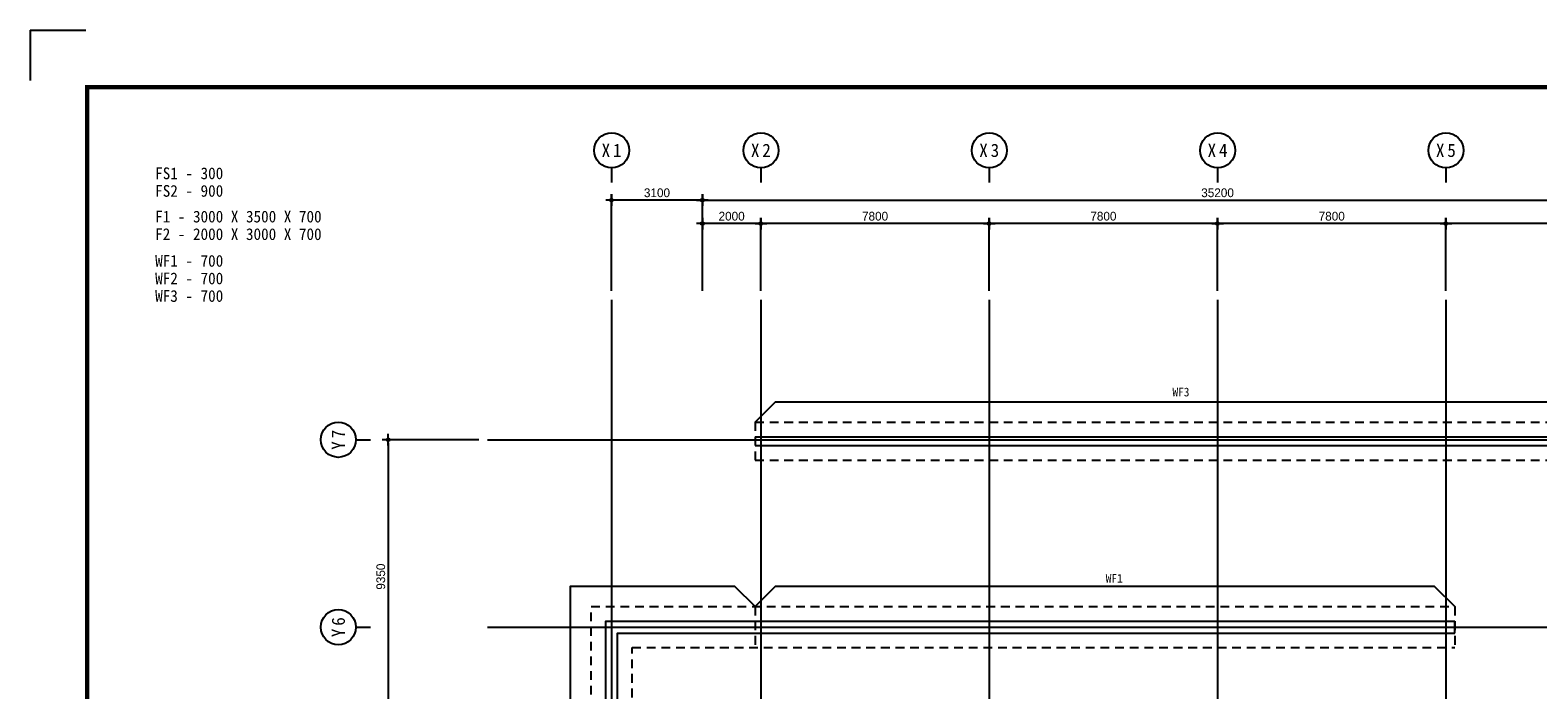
# Model space of a CAD drawing. Header units: inches. Extents: x 3669471 to 3753571, y -5560604 to -5501204.
# Tile 2 of 4: x 3669471 to 3720975, y -5523736 to -5501204. Entities that reach past the tile are written whole.
import ezdxf
from ezdxf.enums import TextEntityAlignment as Align

# ---------------------------------------------------------------- set-up
doc = ezdxf.new("R2010")
doc.units = ezdxf.units.IN
doc.header["$MEASUREMENT"] = 0
doc.linetypes.add('CEN', pattern=[66, 60, -2, 2, -2])
doc.linetypes.add('HID', pattern=[5, 3, -2])
doc.layers.get('0').update_dxf_attribs({"linetype": 'CONTINUOUS'})
for name, color, linetype in [('3', 3, 'CONTINUOUS'), ('A_GE_FORM', 7, 'CONTINUOUS'), ('CEN', 13, 'CEN'), ('DI', 1, 'CONTINUOUS'), ('DIM', 7, 'CONTINUOUS'), ('FOOT', 4, 'HID'), ('SY', 1, 'CONTINUOUS'), ('TE1-F', 5, 'CONTINUOUS'), ('TE2', 2, 'CONTINUOUS'), ('WA1', 2, 'CONTINUOUS')]:
    doc.layers.add(name, color=color, linetype=linetype)
doc.styles.add('GHS', font='txt')
doc.styles.add('HY울릉도 L', font='txt')
doc.styles.add('SDP-S', font='txt')
doc.styles.add('돋움체', font='txt')
doc.dimstyles.new('SMDI-3', dxfattribs={"dimtxt": 3, "dimasz": 1, "dimexe": 2, "dimexo": 3, "dimgap": 1, "dimtad": 1, "dimdsep": 46, "dimtxsty": 'HY울릉도 L', "dimblk": 'Z_DOT', "dimcen": 2.5, "dimdle": 1.5, "dimclrd": 1, "dimclre": 1, "dimclrt": 2, "dimadec": 0, "dimazin": 0, "dimtfac": 1, "dimtix": 1, "dimtmove": 2, "dimatfit": 3, "dimldrblk": 'Z_DOT', "dimfxl": 2, "dimtvp": 1, "dimtolj": 1, "dimtzin": 0, "dimarcsym": 0})

# ---------------------------------------------------------------- blocks, each defined once
blk = doc.blocks.new('sheet _서영')
at = {"layer": 'A_GE_FORM'}
for q in [(-362689.99, -1058481.68), (-362689.99, -1058481.68), (-362670.99, -1058464.44)]:
    blk.add_line((-362689.99, -1058464.44), q, dxfattribs=at)
at = {"layer": 'A_GE_FORM', "const_width": 1.5}
blk.add_lwpolyline([(-361868.49, -1059038.93), (-362670.49, -1059038.93), (-362670.49, -1058483.93), (-361868.49, -1058483.93)], close=True, dxfattribs=at)
blk = doc.blocks.new('Z_DOT')
at = {"layer": 'DIM', "color": 1, "ltscale": 3}
for p, q in [((-2, 0), (2, 0)), ((0, -2), (0, 2))]:
    blk.add_line(p, q, dxfattribs=at)
for radius in [0.5, 0.25]:
    blk.add_circle((0, 0), radius, dxfattribs=at)
blk = doc.blocks.new('*D4')
at = {"layer": 'DIM', "color": 1, "lineweight": -2, "ltscale": 3, "transparency": 16777216}
for p, q in [((3692434, -5510110), (3692434, -5506810)), ((3692534, -5507010), (3727534, -5507010)), ((3727634, -5510110), (3727634, -5506810))]:
    blk.add_line(p, q, dxfattribs=at)
at = {"layer": 'DIM', "color": 1, "lineweight": -2, "ltscale": 3, "transparency": 16777216, "xscale": 100, "yscale": 100, "zscale": 100, "rotation": 180}
blk.add_blockref('Z_DOT', (3692434, -5507010), dxfattribs=at)
at = {"layer": 'DIM', "color": 1, "lineweight": -2, "ltscale": 3, "transparency": 16777216, "xscale": 100, "yscale": 100, "zscale": 100}
blk.add_blockref('Z_DOT', (3727634, -5507010), dxfattribs=at)
at = {"layer": 'DIM', "color": 2, "ltscale": 3, "transparency": 16777216, "insert": (3710034, -5506760), "char_height": 300, "attachment_point": 5, "style": 'SDP-S'}
blk.add_mtext('\\A1;35200', dxfattribs=at)
blk = doc.blocks.new('CCS111')
blk.add_line((0, 8), (0, 3))
blk.add_circle((0, 14), 6)
at = {"color": 3, "style": 'GHS'}
for tag, p in [('X', (-2.45, 14.02)), ('1', (1.44, 14.02))]:
    blk.add_attdef(tag, text='', height=4.5, dxfattribs=at).set_placement(p, align=Align.MIDDLE_CENTER)
blk = doc.blocks.new('*D6')
at = {"layer": 'DIM', "color": 1, "lineweight": -2, "ltscale": 3, "transparency": 16777216}
for p, q in [((3717834, -5510110), (3717834, -5507610)), ((3725534, -5507810), (3717934, -5507810)), ((3725634, -5510110), (3725634, -5507610))]:
    blk.add_line(p, q, dxfattribs=at)
at = {"layer": 'DIM', "color": 1, "lineweight": -2, "ltscale": 3, "transparency": 16777216, "xscale": 100, "yscale": 100, "zscale": 100, "rotation": 180}
blk.add_blockref('Z_DOT', (3717834, -5507810), dxfattribs=at)
at = {"layer": 'DIM', "color": 1, "lineweight": -2, "ltscale": 3, "transparency": 16777216, "xscale": 100, "yscale": 100, "zscale": 100}
blk.add_blockref('Z_DOT', (3725634, -5507810), dxfattribs=at)
at = {"layer": 'DIM', "color": 2, "ltscale": 3, "transparency": 16777216, "insert": (3721734, -5507560), "char_height": 300, "attachment_point": 5, "style": 'SDP-S'}
blk.add_mtext('\\A1;7800', dxfattribs=at)
blk = doc.blocks.new('*D7')
at = {"layer": 'DIM', "color": 1, "lineweight": -2, "ltscale": 3, "transparency": 16777216}
for p, q in [((3710034, -5510110), (3710034, -5507610)), ((3717734, -5507810), (3710134, -5507810)), ((3717834, -5510110), (3717834, -5507610))]:
    blk.add_line(p, q, dxfattribs=at)
at = {"layer": 'DIM', "color": 1, "lineweight": -2, "ltscale": 3, "transparency": 16777216, "xscale": 100, "yscale": 100, "zscale": 100, "rotation": 180}
blk.add_blockref('Z_DOT', (3710034, -5507810), dxfattribs=at)
at = {"layer": 'DIM', "color": 1, "lineweight": -2, "ltscale": 3, "transparency": 16777216, "xscale": 100, "yscale": 100, "zscale": 100}
blk.add_blockref('Z_DOT', (3717834, -5507810), dxfattribs=at)
at = {"layer": 'DIM', "color": 2, "ltscale": 3, "transparency": 16777216, "insert": (3713934, -5507560), "char_height": 300, "attachment_point": 5, "style": 'SDP-S'}
blk.add_mtext('\\A1;7800', dxfattribs=at)
blk = doc.blocks.new('*D8')
at = {"layer": 'DIM', "color": 1, "lineweight": -2, "ltscale": 3, "transparency": 16777216}
for p, q in [((3702234, -5510110), (3702234, -5507610)), ((3709934, -5507810), (3702334, -5507810)), ((3710034, -5510110), (3710034, -5507610))]:
    blk.add_line(p, q, dxfattribs=at)
at = {"layer": 'DIM', "color": 1, "lineweight": -2, "ltscale": 3, "transparency": 16777216, "xscale": 100, "yscale": 100, "zscale": 100, "rotation": 180}
blk.add_blockref('Z_DOT', (3702234, -5507810), dxfattribs=at)
at = {"layer": 'DIM', "color": 1, "lineweight": -2, "ltscale": 3, "transparency": 16777216, "xscale": 100, "yscale": 100, "zscale": 100}
blk.add_blockref('Z_DOT', (3710034, -5507810), dxfattribs=at)
at = {"layer": 'DIM', "color": 2, "ltscale": 3, "transparency": 16777216, "insert": (3706134, -5507560), "char_height": 300, "attachment_point": 5, "style": 'SDP-S'}
blk.add_mtext('\\A1;7800', dxfattribs=at)
blk = doc.blocks.new('*D9')
at = {"layer": 'DIM', "color": 1, "lineweight": -2, "ltscale": 3, "transparency": 16777216}
for p, q in [((3694434, -5510110), (3694434, -5507610)), ((3702134, -5507810), (3694534, -5507810)), ((3702234, -5510110), (3702234, -5507610))]:
    blk.add_line(p, q, dxfattribs=at)
at = {"layer": 'DIM', "color": 1, "lineweight": -2, "ltscale": 3, "transparency": 16777216, "xscale": 100, "yscale": 100, "zscale": 100, "rotation": 180}
blk.add_blockref('Z_DOT', (3694434, -5507810), dxfattribs=at)
at = {"layer": 'DIM', "color": 1, "lineweight": -2, "ltscale": 3, "transparency": 16777216, "xscale": 100, "yscale": 100, "zscale": 100}
blk.add_blockref('Z_DOT', (3702234, -5507810), dxfattribs=at)
at = {"layer": 'DIM', "color": 2, "ltscale": 3, "transparency": 16777216, "insert": (3698334, -5507560), "char_height": 300, "attachment_point": 5, "style": 'SDP-S'}
blk.add_mtext('\\A1;7800', dxfattribs=at)
blk = doc.blocks.new('*D10')
at = {"layer": 'DIM', "color": 1, "lineweight": -2, "ltscale": 3, "transparency": 16777216}
for p, q in [((3692434, -5510110), (3692434, -5507610)), ((3694334, -5507810), (3692534, -5507810)), ((3694434, -5510110), (3694434, -5507610))]:
    blk.add_line(p, q, dxfattribs=at)
at = {"layer": 'DIM', "color": 1, "lineweight": -2, "ltscale": 3, "transparency": 16777216, "xscale": 100, "yscale": 100, "zscale": 100, "rotation": 180}
blk.add_blockref('Z_DOT', (3692434, -5507810), dxfattribs=at)
at = {"layer": 'DIM', "color": 1, "lineweight": -2, "ltscale": 3, "transparency": 16777216, "xscale": 100, "yscale": 100, "zscale": 100}
blk.add_blockref('Z_DOT', (3694434, -5507810), dxfattribs=at)
at = {"layer": 'DIM', "color": 2, "ltscale": 3, "transparency": 16777216, "insert": (3693434, -5507560), "char_height": 300, "attachment_point": 5, "style": 'SDP-S'}
blk.add_mtext('\\A1;2000', dxfattribs=at)
blk = doc.blocks.new('*D12')
at = {"layer": 'DIM', "color": 1, "lineweight": -2, "ltscale": 3, "transparency": 16777216}
for p, q in [((3684799, -5515195), (3681499, -5515195)), ((3681699, -5515295), (3681699, -5524445)), ((3684799, -5524545), (3681499, -5524545))]:
    blk.add_line(p, q, dxfattribs=at)
at = {"layer": 'DIM', "color": 1, "lineweight": -2, "ltscale": 3, "transparency": 16777216, "xscale": 100, "yscale": 100, "zscale": 100}
for p, rotation in [((3681699, -5515195), 90), ((3681699, -5524545), 270)]:
    blk.add_blockref('Z_DOT', p, dxfattribs=dict(at, rotation=rotation))
at = {"layer": 'DIM', "color": 2, "ltscale": 3, "transparency": 16777216, "insert": (3681449, -5519870), "char_height": 300, "attachment_point": 5, "rotation": 90, "style": 'SDP-S'}
blk.add_mtext('\\A1;9350', dxfattribs=at)
blk = doc.blocks.new('*D25')
at = {"layer": 'DIM', "color": 1, "lineweight": -2, "ltscale": 3, "transparency": 16777216}
for p, q in [((3689334, -5510110), (3689334, -5506810)), ((3692334, -5507010), (3689434, -5507010)), ((3692434, -5510110), (3692434, -5506810))]:
    blk.add_line(p, q, dxfattribs=at)
at = {"layer": 'DIM', "color": 1, "lineweight": -2, "ltscale": 3, "transparency": 16777216, "xscale": 100, "yscale": 100, "zscale": 100, "rotation": 180}
blk.add_blockref('Z_DOT', (3689334, -5507010), dxfattribs=at)
at = {"layer": 'DIM', "color": 1, "lineweight": -2, "ltscale": 3, "transparency": 16777216, "xscale": 100, "yscale": 100, "zscale": 100}
blk.add_blockref('Z_DOT', (3692434, -5507010), dxfattribs=at)
at = {"layer": 'DIM', "color": 2, "ltscale": 3, "transparency": 16777216, "insert": (3690884, -5506760), "char_height": 300, "attachment_point": 5, "style": 'SDP-S'}
blk.add_mtext('\\A1;3100', dxfattribs=at)

msp = doc.modelspace()

# ---------------------------------------------------------------- linework, layer by layer
at = {"layer": 'CEN'}
for p, q in [((3689334.29, -5510409.833), (3689334.29, -5554758.274)), ((3694434.29, -5510409.833), (3694434.29, -5554758.274)), ((3702234.29, -5510409.833), (3702234.29, -5554758.274)), ((3710034.29, -5510409.833), (3710034.29, -5554758.274)), ((3717834.29, -5510409.833), (3717834.29, -5554758.274)), ((3685098.874, -5515195.309), (3735957.54, -5515195.309)), ((3685098.874, -5521595.309), (3735957.54, -5521595.309))]:
    msp.add_line(p, q, dxfattribs=at)
at = {"layer": 'FOOT', "ltscale": 100}
for p, q in [((3694234.29, -5514595.309), (3694234.29, -5515895.309)), ((3694234.29, -5520895.309), (3694234.29, -5522295.309)), ((3718134.29, -5520895.309), (3718134.29, -5522295.309))]:
    msp.add_line(p, q, dxfattribs=at)
for points in [[(3694234.29, -5514595.309), (3726134.29, -5514595.309), (3726134.29, -5520895.309)], [(3694234.29, -5515895.309), (3724834.29, -5515895.309), (3724834.29, -5520895.309)], [(3724834.29, -5520895.309), (3731434.29, -5520895.309), (3731434.29, -5551395.309), (3688634.29, -5551395.309), (3688634.29, -5520895.309), (3718134.29, -5520895.309)], [(3724834.29, -5520895.309), (3724834.29, -5522295.309), (3730034.29, -5522295.309), (3730034.29, -5549995.309), (3690034.29, -5549995.309), (3690034.29, -5522295.309), (3718134.29, -5522295.309)]]:
    msp.add_lwpolyline(points, dxfattribs=at)
at = {"layer": 'SY', "ltscale": 1000}
for points in [[(3694234.29, -5514595.309), (3694934.29, -5513895.309), (3726834.29, -5513895.309), (3726834.29, -5520195.309), (3726134.29, -5520895.309)], [(3724834.29, -5520895.309), (3725534.29, -5520195.309), (3732134.29, -5520195.309), (3732134.29, -5552095.309), (3687934.29, -5552095.309), (3687934.29, -5520195.309), (3693534.29, -5520195.309), (3694234.29, -5520895.309)], [(3694234.29, -5520895.309), (3694934.29, -5520195.309), (3717434.29, -5520195.309), (3718134.29, -5520895.309)]]:
    msp.add_lwpolyline(points, dxfattribs=at)
at = {"layer": 'WA1'}
msp.add_line((3718134.29, -5521795.309), (3718134.29, -5521395.309), dxfattribs=at)
for points in [[(3694234.29, -5515095.309), (3725634.29, -5515095.309), (3725634.29, -5521395.309)], [(3694234.29, -5515095.309), (3694234.29, -5515395.309)], [(3694234.29, -5515395.309), (3725334.29, -5515395.309), (3725334.29, -5521795.309)], [(3725634.29, -5521395.309), (3730934.29, -5521395.309), (3730934.29, -5550895.309), (3689134.29, -5550895.309), (3689134.29, -5521395.309), (3718134.29, -5521395.309)], [(3725334.29, -5521795.309), (3730534.29, -5521795.309), (3730534.29, -5550495.309), (3689534.29, -5550495.309), (3689534.29, -5521795.309), (3718134.29, -5521795.309)]]:
    msp.add_lwpolyline(points, dxfattribs=at)

# ---------------------------------------------------------------- block references
at = {"layer": '3', "xscale": 100, "yscale": 100, "zscale": 100}
msp.add_blockref('sheet _서영', (39938470.4, 100345239.336), dxfattribs=at)
at = {"layer": 'DI'}
ref = msp.add_blockref('CCS111', (3689334.29, -5506709.833), dxfattribs=dict(at, xscale=100, yscale=100, zscale=100))
ref.add_attrib('1', '1', dxfattribs={"layer": '0', "color": 3, "height": 450, "style": '돋움체'}).set_placement((3689528.04, -5505309.039), align=Align.MIDDLE_CENTER)
ref.add_attrib('X', 'X', dxfattribs={"layer": '0', "color": 3, "height": 450, "style": '돋움체'}).set_placement((3689139.085, -5505308.042), align=Align.MIDDLE_CENTER)
ref = msp.add_blockref('CCS111', (3694434.29, -5506709.833), dxfattribs=dict(at, xscale=100, yscale=100, zscale=100))
ref.add_attrib('1', '2', dxfattribs={"layer": '0', "color": 3, "height": 450, "style": '돋움체'}).set_placement((3694628.04, -5505309.039), align=Align.MIDDLE_CENTER)
ref.add_attrib('X', 'X', dxfattribs={"layer": '0', "color": 3, "height": 450, "style": '돋움체'}).set_placement((3694239.085, -5505308.042), align=Align.MIDDLE_CENTER)
ref = msp.add_blockref('CCS111', (3702234.29, -5506709.833), dxfattribs=dict(at, xscale=100, yscale=100, zscale=100))
ref.add_attrib('1', '3', dxfattribs={"layer": '0', "color": 3, "height": 450, "style": '돋움체'}).set_placement((3702428.04, -5505309.039), align=Align.MIDDLE_CENTER)
ref.add_attrib('X', 'X', dxfattribs={"layer": '0', "color": 3, "height": 450, "style": '돋움체'}).set_placement((3702039.085, -5505308.042), align=Align.MIDDLE_CENTER)
ref = msp.add_blockref('CCS111', (3710034.29, -5506709.833), dxfattribs=dict(at, xscale=100, yscale=100, zscale=100))
ref.add_attrib('1', '4', dxfattribs={"layer": '0', "color": 3, "height": 450, "style": '돋움체'}).set_placement((3710228.04, -5505309.039), align=Align.MIDDLE_CENTER)
ref.add_attrib('X', 'X', dxfattribs={"layer": '0', "color": 3, "height": 450, "style": '돋움체'}).set_placement((3709839.085, -5505308.042), align=Align.MIDDLE_CENTER)
ref = msp.add_blockref('CCS111', (3717834.29, -5506709.833), dxfattribs=dict(at, xscale=100, yscale=100, zscale=100))
ref.add_attrib('1', '5', dxfattribs={"layer": '0', "color": 3, "height": 450, "style": '돋움체'}).set_placement((3718028.04, -5505309.039), align=Align.MIDDLE_CENTER)
ref.add_attrib('X', 'X', dxfattribs={"layer": '0', "color": 3, "height": 450, "style": '돋움체'}).set_placement((3717639.085, -5505308.042), align=Align.MIDDLE_CENTER)
ref = msp.add_blockref('CCS111', (3681398.874, -5515195.309), dxfattribs=dict(at, xscale=100, yscale=100, zscale=100, rotation=90))
ref.add_attrib('1', '7', dxfattribs={"layer": '0', "color": 3, "height": 450, "rotation": 90, "style": '돋움체'}).set_placement((3679998.079, -5515001.559), align=Align.MIDDLE_CENTER)
ref.add_attrib('X', 'Y', dxfattribs={"layer": '0', "color": 3, "height": 450, "rotation": 90, "style": '돋움체'}).set_placement((3679997.083, -5515390.514), align=Align.MIDDLE_CENTER)
ref = msp.add_blockref('CCS111', (3681398.874, -5521595.309), dxfattribs=dict(at, xscale=100, yscale=100, zscale=100, rotation=90))
ref.add_attrib('1', '6', dxfattribs={"layer": '0', "color": 3, "height": 450, "rotation": 90, "style": '돋움체'}).set_placement((3679998.079, -5521401.559), align=Align.MIDDLE_CENTER)
ref.add_attrib('X', 'Y', dxfattribs={"layer": '0', "color": 3, "height": 450, "rotation": 90, "style": '돋움체'}).set_placement((3679997.083, -5521790.514), align=Align.MIDDLE_CENTER)

# ---------------------------------------------------------------- texts
at = {"layer": 'TE1-F', "style": '돋움체'}
for s, p in [('WF3', (3708492.729, -5513713.834)), ('WF1', (3706213.656, -5520077.982))]:
    msp.add_text(s, height=300, dxfattribs=at).set_placement(p)
at = {"layer": 'TE2', "style": '돋움체'}
for s, p in [('FS1 - 300', (3673741.396, -5506413.829)), ('FS2 - 900', (3673741.396, -5507013.829)), ('F1 - 3000 X 3500 X 700', (3673741.396, -5507891.155)), ('F2 - 2000 X 3000 X 700', (3673741.396, -5508491.155)), ('WF1 - 700 ', (3673741.396, -5509403.483)), ('WF2 - 700 ', (3673741.396, -5510003.483)), ('WF3 - 700 ', (3673741.396, -5510603.483))]:
    msp.add_text(s, height=400, dxfattribs=at).set_placement(p, align=Align.BOTTOM_LEFT)

# ---------------------------------------------------------------- dimensions: what is measured, and where the dimension line sits
at = {"layer": 'DIM', "ltscale": 3}
for base, p1, p2, picture, middle in [((3689334.29, -5507009.833), (3692434.29, -5510409.833), (3689334.29, -5510409.833), '*D25', (3690884.29, -5506759.63)), ((3727634.29, -5507009.833), (3692434.29, -5510409.833), (3727634.29, -5510409.833), '*D4', (3710034.29, -5506759.63)), ((3692434.29, -5507809.833), (3694434.29, -5510409.833), (3692434.29, -5510409.833), '*D10', (3693434.29, -5507559.63)), ((3694434.29, -5507809.833), (3702234.29, -5510409.833), (3694434.29, -5510409.833), '*D9', (3698334.29, -5507559.63)), ((3702234.29, -5507809.833), (3710034.29, -5510409.833), (3702234.29, -5510409.833), '*D8', (3706134.29, -5507559.63)), ((3710034.29, -5507809.833), (3717834.29, -5510409.833), (3710034.29, -5510409.833), '*D7', (3713934.29, -5507559.63)), ((3717834.29, -5507809.833), (3725634.29, -5510409.833), (3717834.29, -5510409.833), '*D6', (3721734.29, -5507559.63))]:
    dim = msp.add_linear_dim(base=base, p1=p1, p2=p2, dimstyle='SMDI-3', override={"dimscale": 100, "dimtxsty": 'SDP-S'}, dxfattribs=at)
    dim.commit()
    dim.dimension.update_dxf_attribs({"geometry": picture, "text_midpoint": middle})
dim = msp.add_linear_dim(base=(3681698.874, -5524545.309), p1=(3685098.874, -5515195.309), p2=(3685098.874, -5524545.309), angle=90, dimstyle='SMDI-3', override={"dimscale": 100, "dimtxsty": 'SDP-S'}, dxfattribs=at)
dim.commit()
dim.dimension.update_dxf_attribs({"geometry": '*D12', "text_midpoint": (3681448.671, -5519870.309)})

doc.saveas('drawing.dxf')
